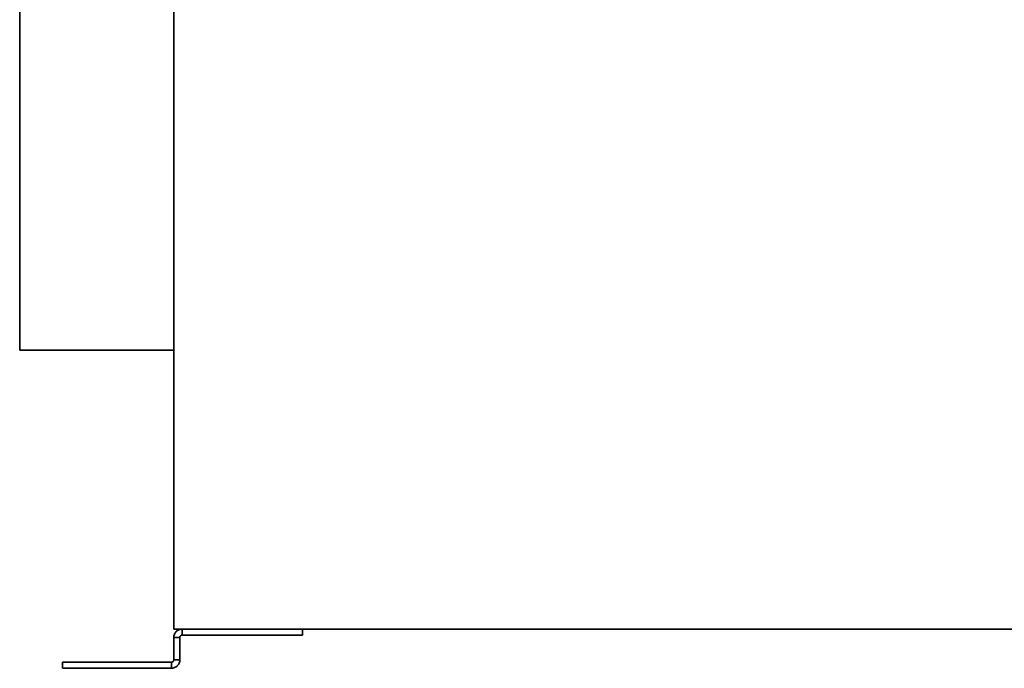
# Model space of a CAD drawing. Header units: millimetres. Extents: x 152 to 688, y 72 to 522.
# Tile 1 of 5: x 152 to 477, y 72 to 286. Entities that reach past the tile are written whole.
import ezdxf

# ---------------------------------------------------------------- set-up
doc = ezdxf.new("R2010")
doc.units = ezdxf.units.MM
doc.header["$LTSCALE"] = 2
doc.layers.add('Krawędzie widoczne(ISO)', color=7, linetype='Continuous', lineweight=35, true_color=0x262659)

msp = doc.modelspace()

# ---------------------------------------------------------------- linework, layer by layer
at = {"layer": 'Krawędzie widoczne(ISO)'}
for p, q in [((203, 500.23), (203, 84.73)), ((152.1, 426.73), (152.1, 176.73)), ((203, 176.73), (152.1, 176.73)), ((637, 84.73), (203, 84.73)), ((205.8, 84.73), (205.8, 83.61)), ((245.53, 84.73), (245.53, 82.73)), ((203, 81.93), (203, 74.57)), ((204.12, 81.93), (203, 81.93)), ((205, 81.93), (204.12, 81.93)), ((205, 74.57), (205, 81.93)), ((205.8, 83.61), (205.8, 82.73)), ((205.8, 82.73), (220.97, 82.73)), ((228.48, 82.73), (220.97, 82.73)), ((228.48, 82.73), (243.78, 82.73)), ((245.53, 82.73), (243.78, 82.73)), ((166.21, 73.77), (167.96, 73.77)), ((166.21, 71.77), (166.21, 73.77)), ((167.96, 71.77), (166.21, 71.77)), ((167.96, 73.77), (189.88, 73.77)), ((167.96, 71.77), (189.88, 71.77)), ((189.88, 73.77), (198.37, 73.77)), ((198.37, 71.77), (189.88, 71.77)), ((198.37, 73.77), (201.2, 73.77)), ((198.37, 71.77), (201.2, 71.77)), ((202.2, 73.77), (201.2, 73.77)), ((201.2, 71.77), (202.2, 71.77)), ((202.2, 72.89), (202.2, 73.77)), ((202.2, 71.77), (202.2, 72.89)), ((203, 74.57), (203.88, 74.57)), ((203.88, 74.57), (205, 74.57))]:
    msp.add_line(p, q, dxfattribs=at)
for points, knots in [([(203, 81.93), (203, 82.3), (203.07, 82.66), (203.35, 83.34), (203.56, 83.65), (204.08, 84.17), (204.38, 84.37), (205.06, 84.66), (205.43, 84.73), (205.8, 84.73)], [0, 0, 0, 0, 0.1114459, 0.1114459, 0.2219303, 0.2219303, 0.3324441, 0.3324441, 0.4438708, 0.4438708, 0.4438708, 0.4438708]), ([(205.8, 82.73), (205.79, 82.73), (205.77, 82.73), (205.76, 82.73), (205.74, 82.73), (205.73, 82.73), (205.71, 82.73), (205.7, 82.72), (205.68, 82.72), (205.67, 82.72), (205.66, 82.72), (205.64, 82.71), (205.63, 82.71), (205.61, 82.71), (205.6, 82.7), (205.58, 82.7), (205.57, 82.7), (205.56, 82.69), (205.54, 82.69), (205.53, 82.68), (205.52, 82.68), (205.5, 82.67), (205.5, 82.67), (205.49, 82.67), (205.49, 82.67), (205.48, 82.66), (205.47, 82.66), (205.46, 82.66), (205.45, 82.65), (205.44, 82.64), (205.42, 82.64), (205.41, 82.63), (205.4, 82.62), (205.39, 82.61), (205.37, 82.61), (205.36, 82.6), (205.35, 82.59), (205.34, 82.58), (205.32, 82.57), (205.31, 82.57), (205.3, 82.56), (205.29, 82.55), (205.28, 82.54), (205.27, 82.53), (205.26, 82.52), (205.25, 82.51), (205.24, 82.5), (205.23, 82.5), (205.23, 82.49), (205.22, 82.49), (205.22, 82.48), (205.22, 82.48), (205.21, 82.47), (205.2, 82.46), (205.19, 82.45), (205.18, 82.44), (205.17, 82.42), (205.16, 82.41), (205.15, 82.4), (205.14, 82.39), (205.14, 82.38), (205.13, 82.37), (205.12, 82.35), (205.11, 82.34), (205.11, 82.33), (205.1, 82.32), (205.09, 82.3), (205.09, 82.29), (205.08, 82.28), (205.07, 82.26), (205.07, 82.25), (205.06, 82.24), (205.06, 82.23), (205.05, 82.22), (205.05, 82.2), (205.04, 82.18), (205.04, 82.17), (205.03, 82.16), (205.03, 82.14), (205.02, 82.13), (205.02, 82.11), (205.02, 82.1), (205.02, 82.09), (205.01, 82.07), (205.01, 82.06), (205.01, 82.04), (205.01, 82.03), (205, 82.02), (205, 82), (205, 81.99), (205, 81.97), (205, 81.96), (205, 81.94), (205, 81.93)], [0, 0, 0, 0, 0.0045101, 0.0045101, 0.0045101, 0.0090347, 0.0090347, 0.0090347, 0.0135712, 0.0135712, 0.0135712, 0.0181164, 0.0181164, 0.0181164, 0.0226675, 0.0226675, 0.0226675, 0.0272215, 0.0272215, 0.0272215, 0.0317752, 0.0317752, 0.0317752, 0.0329356, 0.0329356, 0.0329356, 0.0363326, 0.0363326, 0.0363326, 0.0409077, 0.0409077, 0.0409077, 0.0454982, 0.0454982, 0.0454982, 0.0501006, 0.0501006, 0.0501006, 0.0547115, 0.0547115, 0.0547115, 0.0593273, 0.0593273, 0.0593273, 0.0639446, 0.0639446, 0.0639446, 0.0669649, 0.0669649, 0.0669649, 0.0685613, 0.0685613, 0.0685613, 0.0731932, 0.0731932, 0.0731932, 0.0778428, 0.0778428, 0.0778428, 0.0825066, 0.0825066, 0.0825066, 0.0871814, 0.0871814, 0.0871814, 0.0918634, 0.0918634, 0.0918634, 0.0965493, 0.0965493, 0.0965493, 0.100365, 0.100365, 0.100365, 0.105938, 0.105938, 0.105938, 0.1106614, 0.1106614, 0.1106614, 0.115401, 0.115401, 0.115401, 0.1201519, 0.1201519, 0.1201519, 0.1249091, 0.1249091, 0.1249091, 0.1296672, 0.1296672, 0.1296672, 0.1344212, 0.1344212, 0.1344212, 0.1344212]), ([(205, 74.57), (205, 74.19), (204.92, 73.82), (204.64, 73.14), (204.42, 72.83), (203.9, 72.31), (203.59, 72.11), (203.09, 71.91), (202.91, 71.86), (202.56, 71.79), (202.38, 71.77), (202.2, 71.77)], [0, 0, 0, 0, 0.1211213, 0.1211213, 0.2427051, 0.2427051, 0.3638749, 0.3638749, 0.4245444, 0.4245444, 0.4853945, 0.4853945, 0.4853945, 0.4853945]), ([(202.2, 73.77), (202.3, 73.77), (202.4, 73.79), (202.58, 73.86), (202.67, 73.91), (202.82, 74.06), (202.89, 74.14), (202.98, 74.35), (203, 74.46), (203, 74.57)], [-0.238205, -0.238205, -0.238205, -0.238205, -0.1772118, -0.1772118, -0.118791, -0.118791, -0.0580717, -0.0580717, 0, 0, 0, 0])]:
    msp.add_open_spline(points, degree=3, knots=knots, dxfattribs=at)

doc.saveas('drawing.dxf')
